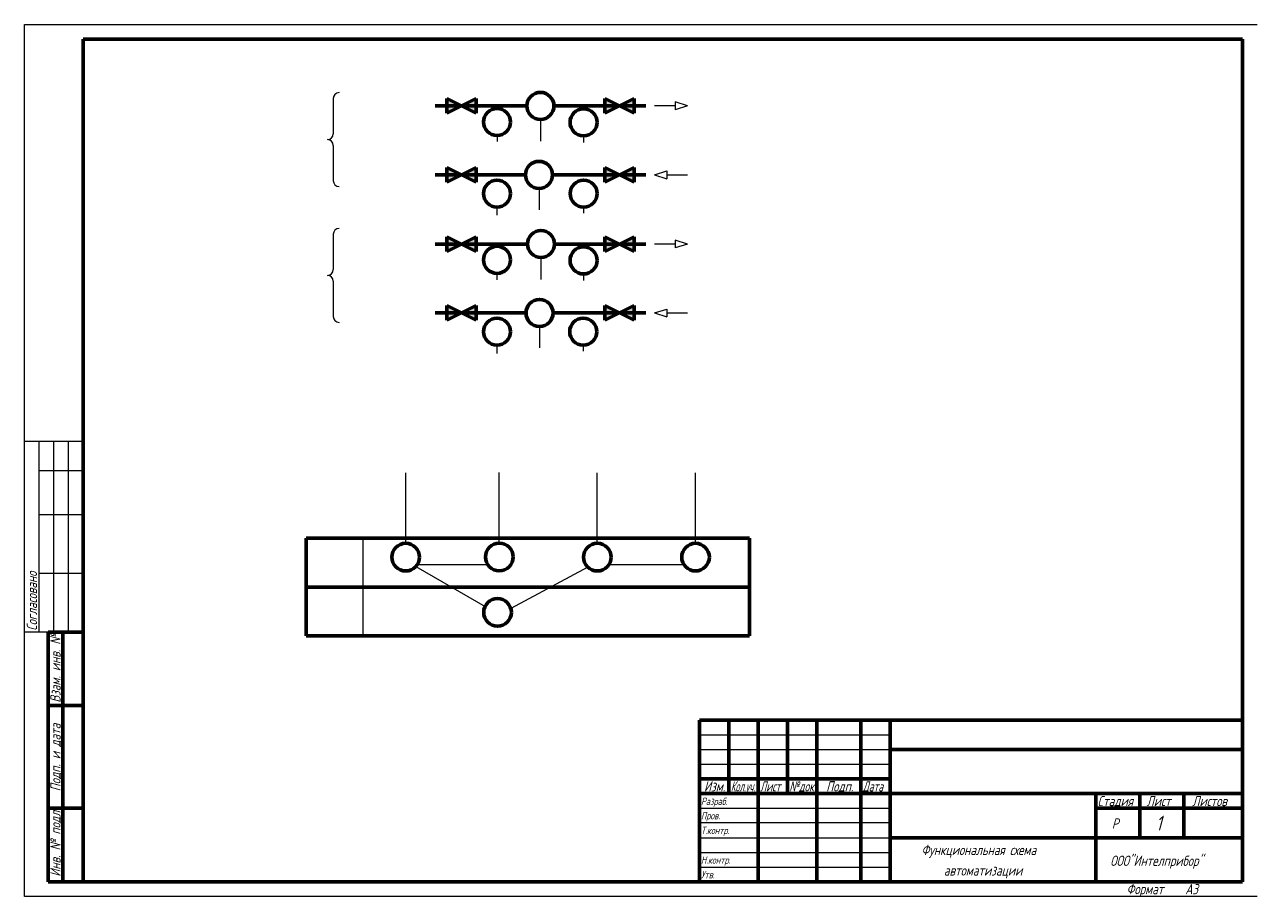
# Model space of a CAD drawing. Header units: millimetres. Extents: x 0 to 840, y 0 to 297.
# Tile 1 of 3: x 0 to 418, y 0 to 297. Entities that reach past the tile are written whole.
import ezdxf

# ---------------------------------------------------------------- set-up
doc = ezdxf.new("R2010")
doc.units = ezdxf.units.MM
doc.linetypes.add('K5LT_BASIC', pattern=[0])
doc.linetypes.add('K5LT_THIN', pattern=[0])
doc.layers.add('Системный слой', color=7, linetype='Continuous')
doc.styles.add('KTEXTSTYLE', font='gost_au.shx', dxfattribs={"width": 0.96, "height": 5})

# ---------------------------------------------------------------- blocks, each defined once
blk = doc.blocks.new('U20')
at = {"layer": 'Системный слой', "true_color": 0xffffff}
h = blk.add_hatch(color=7, dxfattribs=at)
h.paths.add_polyline_path([(143.8990161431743, 271.7853387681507), (143.8990161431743, 269.2853387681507), (143.8990161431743, 266.7853387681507), (148.8990161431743, 269.2853387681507)])
h.paths.add_polyline_path([(153.8990161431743, 271.7853387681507), (148.8990161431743, 269.2853387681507), (153.8990161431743, 266.7853387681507)])
at = {"layer": 'Системный слой', "color": 5, "linetype": 'K5LT_BASIC', "lineweight": 60, "true_color": 0x0000ff}
for p, q in [((143.8990161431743, 269.2853387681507), (143.8990161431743, 271.7853387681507)), ((143.8990161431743, 271.7853387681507), (153.8990161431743, 266.7853387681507)), ((153.8990161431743, 271.7853387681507), (143.8990161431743, 266.7853387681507)), ((153.8990161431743, 266.7853387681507), (153.8990161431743, 271.7853387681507)), ((143.8990161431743, 266.7853387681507), (143.8990161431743, 269.2853387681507))]:
    blk.add_line(p, q, dxfattribs=at)
blk = doc.blocks.new('U21')
at = {"layer": 'Системный слой', "color": 7, "linetype": 'K5LT_THIN', "lineweight": 18}
for p, q in [((221.7098877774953, 269.2853387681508), (214.6850985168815, 269.2853387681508)), ((225.903837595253, 269.2853387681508), (221.7098877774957, 270.6360913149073)), ((221.7098877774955, 270.6360913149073), (221.7098877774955, 267.9345862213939)), ((225.903837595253, 269.2853387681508), (221.7098877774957, 267.9345862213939))]:
    blk.add_line(p, q, dxfattribs=at)
blk = doc.blocks.new('U22')
at = {"layer": 'Системный слой', "color": 7, "linetype": 'K5LT_THIN', "lineweight": 18}
for p, q in [((214.6850985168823, 245.7880441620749), (218.8790483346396, 247.1387967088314)), ((218.8790483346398, 247.1387967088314), (218.8790483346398, 244.437291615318)), ((214.6850985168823, 245.7880441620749), (218.8790483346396, 244.437291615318)), ((218.87904833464, 245.7880441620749), (225.9038375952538, 245.7880441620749))]:
    blk.add_line(p, q, dxfattribs=at)
blk = doc.blocks.new('U23')
at = {"layer": 'Системный слой', "color": 7, "linetype": 'K5LT_THIN', "lineweight": 18}
for p, q in [((221.7098877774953, 222.2361786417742), (214.6850985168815, 222.2361786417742)), ((225.903837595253, 222.2361786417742), (221.7098877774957, 223.5869311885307)), ((221.7098877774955, 223.5869311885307), (221.7098877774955, 220.8854260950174)), ((225.903837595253, 222.2361786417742), (221.7098877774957, 220.8854260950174))]:
    blk.add_line(p, q, dxfattribs=at)
blk = doc.blocks.new('U24')
at = {"layer": 'Системный слой', "color": 7, "linetype": 'K5LT_THIN', "lineweight": 18}
for p, q in [((214.6850985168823, 198.7388840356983), (218.8790483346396, 200.0896365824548)), ((214.6850985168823, 198.7388840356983), (218.8790483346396, 197.3881314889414)), ((218.8790483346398, 200.0896365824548), (218.8790483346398, 197.3881314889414)), ((218.87904833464, 198.7388840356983), (225.9038375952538, 198.7388840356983))]:
    blk.add_line(p, q, dxfattribs=at)
blk = doc.blocks.new('U25')
at = {"layer": 'Системный слой', "true_color": 0xffffff}
h = blk.add_hatch(color=7, dxfattribs=at)
h.paths.add_polyline_path([(207.6850985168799, 271.7853387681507), (202.6850985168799, 269.2853387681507), (207.6850985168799, 266.7853387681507), (207.6850985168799, 269.2853387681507)])
h.paths.add_polyline_path([(197.6850985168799, 271.7853387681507), (197.6850985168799, 266.7853387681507), (202.6850985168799, 269.2853387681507)])
at = {"layer": 'Системный слой', "color": 5, "linetype": 'K5LT_BASIC', "lineweight": 60, "true_color": 0x0000ff}
for p, q in [((207.6850985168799, 271.7853387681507), (197.6850985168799, 266.7853387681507)), ((197.6850985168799, 266.7853387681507), (197.6850985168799, 271.7853387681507)), ((197.6850985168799, 271.7853387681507), (207.6850985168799, 266.7853387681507)), ((207.6850985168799, 269.2853387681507), (207.6850985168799, 271.7853387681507)), ((207.6850985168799, 266.7853387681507), (207.6850985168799, 269.2853387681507))]:
    blk.add_line(p, q, dxfattribs=at)
blk = doc.blocks.new('U26')
at = {"layer": 'Системный слой', "true_color": 0xffffff}
h = blk.add_hatch(color=7, dxfattribs=at)
h.paths.add_polyline_path([(143.8990161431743, 248.2880441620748), (143.8990161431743, 245.7880441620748), (143.8990161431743, 243.2880441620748), (148.8990161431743, 245.7880441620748)])
h.paths.add_polyline_path([(153.8990161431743, 248.2880441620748), (148.8990161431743, 245.7880441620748), (153.8990161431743, 243.2880441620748)])
at = {"layer": 'Системный слой', "color": 5, "linetype": 'K5LT_BASIC', "lineweight": 60, "true_color": 0x0000ff}
for p, q in [((143.8990161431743, 245.7880441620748), (143.8990161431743, 248.2880441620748)), ((143.8990161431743, 248.2880441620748), (153.8990161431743, 243.2880441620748)), ((153.8990161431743, 248.2880441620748), (143.8990161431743, 243.2880441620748)), ((153.8990161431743, 243.2880441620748), (153.8990161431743, 248.2880441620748)), ((143.8990161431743, 243.2880441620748), (143.8990161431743, 245.7880441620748))]:
    blk.add_line(p, q, dxfattribs=at)
blk = doc.blocks.new('U27')
at = {"layer": 'Системный слой', "true_color": 0xffffff}
h = blk.add_hatch(color=7, dxfattribs=at)
h.paths.add_polyline_path([(143.8990161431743, 224.7361786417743), (143.8990161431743, 222.2361786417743), (143.8990161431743, 219.7361786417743), (148.8990161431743, 222.2361786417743)])
h.paths.add_polyline_path([(153.8990161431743, 224.7361786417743), (148.8990161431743, 222.2361786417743), (153.8990161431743, 219.7361786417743)])
at = {"layer": 'Системный слой', "color": 5, "linetype": 'K5LT_BASIC', "lineweight": 60, "true_color": 0x0000ff}
for p, q in [((143.8990161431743, 222.2361786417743), (143.8990161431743, 224.7361786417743)), ((143.8990161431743, 224.7361786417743), (153.8990161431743, 219.7361786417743)), ((153.8990161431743, 224.7361786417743), (143.8990161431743, 219.7361786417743)), ((143.8990161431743, 219.7361786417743), (143.8990161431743, 222.2361786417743)), ((153.8990161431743, 219.7361786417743), (153.8990161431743, 224.7361786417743))]:
    blk.add_line(p, q, dxfattribs=at)
blk = doc.blocks.new('U28')
at = {"layer": 'Системный слой', "true_color": 0xffffff}
h = blk.add_hatch(color=7, dxfattribs=at)
h.paths.add_polyline_path([(143.8990161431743, 201.2388840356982), (143.8990161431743, 198.7388840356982), (143.8990161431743, 196.2388840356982), (148.8990161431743, 198.7388840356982)])
h.paths.add_polyline_path([(153.8990161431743, 201.2388840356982), (148.8990161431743, 198.7388840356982), (153.8990161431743, 196.2388840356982)])
at = {"layer": 'Системный слой', "color": 5, "linetype": 'K5LT_BASIC', "lineweight": 60, "true_color": 0x0000ff}
for p, q in [((143.8990161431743, 198.7388840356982), (143.8990161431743, 201.2388840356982)), ((143.8990161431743, 201.2388840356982), (153.8990161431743, 196.2388840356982)), ((153.8990161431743, 201.2388840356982), (143.8990161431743, 196.2388840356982)), ((153.8990161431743, 196.2388840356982), (153.8990161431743, 201.2388840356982)), ((143.8990161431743, 196.2388840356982), (143.8990161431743, 198.7388840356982))]:
    blk.add_line(p, q, dxfattribs=at)
blk = doc.blocks.new('U29')
at = {"layer": 'Системный слой', "true_color": 0xffffff}
h = blk.add_hatch(color=7, dxfattribs=at)
h.paths.add_polyline_path([(197.6850985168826, 201.2388840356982), (197.6850985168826, 198.7388840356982), (197.6850985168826, 196.2388840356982), (202.6850985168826, 198.7388840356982)])
h.paths.add_polyline_path([(207.6850985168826, 201.2388840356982), (202.6850985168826, 198.7388840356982), (207.6850985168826, 196.2388840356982)])
at = {"layer": 'Системный слой', "color": 5, "linetype": 'K5LT_BASIC', "lineweight": 60, "true_color": 0x0000ff}
for p, q in [((197.6850985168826, 198.7388840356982), (197.6850985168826, 201.2388840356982)), ((197.6850985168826, 201.2388840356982), (207.6850985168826, 196.2388840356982)), ((207.6850985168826, 201.2388840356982), (197.6850985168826, 196.2388840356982)), ((207.6850985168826, 196.2388840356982), (207.6850985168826, 201.2388840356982)), ((197.6850985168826, 196.2388840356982), (197.6850985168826, 198.7388840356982))]:
    blk.add_line(p, q, dxfattribs=at)
blk = doc.blocks.new('U30')
at = {"layer": 'Системный слой', "true_color": 0xffffff}
h = blk.add_hatch(color=7, dxfattribs=at)
h.paths.add_polyline_path([(197.6850985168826, 224.7361786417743), (197.6850985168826, 222.2361786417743), (197.6850985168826, 219.7361786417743), (202.6850985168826, 222.2361786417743)])
h.paths.add_polyline_path([(207.6850985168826, 224.7361786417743), (202.6850985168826, 222.2361786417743), (207.6850985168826, 219.7361786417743)])
at = {"layer": 'Системный слой', "color": 5, "linetype": 'K5LT_BASIC', "lineweight": 60, "true_color": 0x0000ff}
for p, q in [((197.6850985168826, 222.2361786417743), (197.6850985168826, 224.7361786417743)), ((197.6850985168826, 224.7361786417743), (207.6850985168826, 219.7361786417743)), ((207.6850985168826, 224.7361786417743), (197.6850985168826, 219.7361786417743)), ((197.6850985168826, 219.7361786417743), (197.6850985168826, 222.2361786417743)), ((207.6850985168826, 219.7361786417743), (207.6850985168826, 224.7361786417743))]:
    blk.add_line(p, q, dxfattribs=at)
blk = doc.blocks.new('U31')
at = {"layer": 'Системный слой', "true_color": 0xffffff}
h = blk.add_hatch(color=7, dxfattribs=at)
h.paths.add_polyline_path([(197.6850985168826, 248.2880441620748), (197.6850985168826, 245.7880441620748), (197.6850985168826, 243.2880441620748), (202.6850985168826, 245.7880441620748)])
h.paths.add_polyline_path([(207.6850985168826, 248.2880441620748), (202.6850985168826, 245.7880441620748), (207.6850985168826, 243.2880441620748)])
at = {"layer": 'Системный слой', "color": 5, "linetype": 'K5LT_BASIC', "lineweight": 60, "true_color": 0x0000ff}
for p, q in [((197.6850985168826, 245.7880441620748), (197.6850985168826, 248.2880441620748)), ((197.6850985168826, 248.2880441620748), (207.6850985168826, 243.2880441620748)), ((207.6850985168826, 248.2880441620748), (197.6850985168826, 243.2880441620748)), ((207.6850985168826, 243.2880441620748), (207.6850985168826, 248.2880441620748)), ((197.6850985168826, 243.2880441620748), (197.6850985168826, 245.7880441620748))]:
    blk.add_line(p, q, dxfattribs=at)
blk = doc.blocks.new('U57')
at = {"layer": 'Системный слой', "color": 7, "linetype": 'K5LT_THIN', "lineweight": 18}
for p, q in [((105.1975499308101, 271.8033153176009), (105.1975499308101, 259.8033153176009)), ((105.1975499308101, 255.8033153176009), (105.1975499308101, 243.8033153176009))]:
    blk.add_line(p, q, dxfattribs=at)
for centre, start, end in [((107.1975499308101, 271.8033153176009), 90, 180), ((103.1975499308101, 259.8033153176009), 270, 0), ((103.1975499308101, 255.8033153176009), 0, 90), ((107.1975499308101, 243.8033153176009), 180, 270)]:
    blk.add_arc(centre, 2, start, end, dxfattribs=at)
blk = doc.blocks.new('U58')
at = {"layer": 'Системный слой', "color": 7, "linetype": 'K5LT_THIN', "lineweight": 18}
for p, q in [((105.1975499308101, 225.5476732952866), (105.1975499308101, 213.5476732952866)), ((105.1975499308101, 209.5476732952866), (105.1975499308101, 197.5476732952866))]:
    blk.add_line(p, q, dxfattribs=at)
for centre, start, end in [((107.1975499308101, 225.5476732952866), 90, 180), ((103.1975499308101, 213.5476732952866), 270, 0), ((103.1975499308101, 209.5476732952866), 0, 90), ((107.1975499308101, 197.5476732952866), 180, 270)]:
    blk.add_arc(centre, 2, start, end, dxfattribs=at)

msp = doc.modelspace()

# ---------------------------------------------------------------- linework, layer by layer
at = {"color": 7, "linetype": 'K5LT_THIN', "lineweight": 18}
for p, q in [((0, 0), (0, 297)), ((0, 297), (420, 297)), ((20, 155), (3.980102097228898e-15, 155)), ((5, 90), (5.000000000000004, 155)), ((10, 90), (10, 155)), ((15, 90), (15, 155)), ((20, 145), (5.000000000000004, 145)), ((20, 130), (5.000000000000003, 130)), ((20, 110), (5.000000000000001, 110)), ((20, 90), (0, 90)), ((230, 55), (295, 55)), ((230, 50), (295, 50)), ((230, 45), (295, 45)), ((230, 30), (295, 30)), ((230, 25.18458557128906), (295, 25.18458557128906)), ((230, 20), (295, 20)), ((230, 15), (295, 15)), ((230, 10), (295, 10)), ((420, 0), (0, 0))]:
    msp.add_line(p, q, dxfattribs=at)
at = {"color": 5, "linetype": 'K5LT_BASIC', "lineweight": 60, "true_color": 0x0000ff}
for p, q in [((20, 5), (20, 292)), ((20, 292), (415, 292)), ((415, 292), (415, 5)), ((8, 5.000000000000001), (8.000000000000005, 90)), ((20.00000000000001, 90), (8.000000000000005, 90)), ((13, 5.000000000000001), (13.00000000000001, 90)), ((20, 65), (8.000000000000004, 65)), ((230, 60), (415, 60)), ((230, 5), (230, 60)), ((240, 55), (240, 60)), ((250, 5), (250, 60)), ((260, 55), (260, 60)), ((270, 5), (270, 60)), ((285, 5), (285, 60)), ((295, 5), (295, 60)), ((240, 50), (240, 55)), ((260, 50), (260, 55)), ((240, 45), (240, 50)), ((260, 45), (260, 50)), ((295, 50), (365, 50)), ((365, 50), (415, 50)), ((240, 40), (240, 45)), ((260, 40), (260, 45)), ((230, 40), (250, 40)), ((240, 35), (240, 40)), ((250, 40), (270, 40)), ((260, 35), (260, 40)), ((270, 40), (285, 40)), ((285, 40), (295, 40)), ((230, 35), (250, 35)), ((250, 35), (270, 35)), ((270, 35), (285, 35)), ((285, 35), (295, 35)), ((295, 35), (365, 35)), ((365, 35), (415, 35)), ((365, 20), (365, 35)), ((380, 20), (380, 35)), ((395, 20), (395, 35)), ((20, 30), (8.000000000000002, 30)), ((365, 30), (380, 30)), ((380, 30), (395, 30)), ((395, 30), (415, 30)), ((295, 20), (365, 20)), ((365, 5), (365, 20)), ((365, 20), (415, 20)), ((20, 5), (8, 5.000000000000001)), ((415, 5), (20, 5))]:
    msp.add_line(p, q, dxfattribs=at)
at = {"layer": 'Системный слой', "color": 5, "linetype": 'K5LT_BASIC', "lineweight": 60, "true_color": 0x0000ff}
for p, q in [((139.8990161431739, 269.2853387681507), (171.1845308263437, 269.2853387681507)), ((139.8990161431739, 269.2853387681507), (171.1845308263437, 269.2853387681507)), ((180.3995838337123, 269.2853387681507), (211.6850985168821, 269.2853387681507)), ((139.8990161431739, 245.7880441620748), (170.7046107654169, 245.7880441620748)), ((179.9196637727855, 245.7880441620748), (211.6850985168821, 245.7880441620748)), ((139.8990161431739, 222.2361786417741), (171.357303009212, 222.2361786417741)), ((180.5723560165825, 222.2361786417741), (211.6850985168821, 222.2361786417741)), ((139.8990161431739, 198.7388840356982), (170.877382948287, 198.7388840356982)), ((180.0924359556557, 198.7388840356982), (211.6850985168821, 198.7388840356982)), ((96, 122), (247, 122)), ((96, 122), (96, 88.76149135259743)), ((247, 122), (247, 88.76149135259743)), ((96, 105.2852321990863), (247, 105.2852321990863)), ((96, 88.76149135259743), (247, 88.76149135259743))]:
    msp.add_line(p, q, dxfattribs=at)
at = {"layer": 'Системный слой', "color": 7, "linetype": 'K5LT_THIN', "lineweight": 18}
for p, q in [((175.7920573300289, 264.677812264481), (175.7920573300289, 257.2403386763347)), ((161.0144702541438, 259.1748497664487), (161.0144702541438, 257.1748497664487)), ((190.4838465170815, 259.0872421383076), (190.4838465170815, 256.8490882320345)), ((175.3121372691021, 241.1805176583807), (175.3121372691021, 233.8865335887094)), ((160.9691912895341, 234.8028768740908), (160.9691912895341, 232.0099769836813)), ((190.5074639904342, 234.8028768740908), (190.5074639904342, 232.778496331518)), ((175.9648295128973, 217.6286521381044), (175.9648295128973, 210.1911785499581)), ((160.9059975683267, 212.0380820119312), (160.9059975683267, 210.0380820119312)), ((190.4838465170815, 212.0380820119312), (190.4838465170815, 209.799928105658)), ((175.4849094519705, 194.1313575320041), (175.4849094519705, 186.8373734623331)), ((160.9691912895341, 187.7537167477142), (160.9691912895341, 184.9608168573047)), ((190.3687885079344, 187.7537167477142), (190.3687885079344, 185.7293362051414)), ((129.8865885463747, 120.2747120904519), (129.8865885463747, 144.339546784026)), ((161.7658390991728, 120.3438197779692), (161.7658390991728, 144.4086544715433)), ((195.1664691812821, 120.2747120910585), (195.1664691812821, 144.3395467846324)), ((228.6330884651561, 120.2747120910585), (228.6330884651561, 144.3395467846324)), ((115.3279775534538, 122), (115.3279775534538, 88.76149135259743)), ((133.860573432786, 113.030142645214), (157.8367458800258, 113.030142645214)), ((199.1123113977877, 113.0301426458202), (224.6591034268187, 113.0301426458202)), ((133.3883499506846, 112.4092324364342), (156.9189921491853, 98.77938523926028)), ((191.9724214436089, 112.0978921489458), (165.694088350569, 98.04485531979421))]:
    msp.add_line(p, q, dxfattribs=at)
at = {"layer": 'Системный слой', "color": 5, "linetype": 'K5LT_BASIC', "lineweight": 60, "true_color": 0x0000ff}
for centre, radius in [((175.7920573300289, 269.2853387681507), 4.607526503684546), ((161.0144702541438, 263.7823762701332), 4.607526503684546), ((190.4838465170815, 263.6947686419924), 4.607526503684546), ((175.3121372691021, 245.7880441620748), 4.607526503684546), ((160.9691912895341, 239.4104033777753), 4.607526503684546), ((190.5074639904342, 239.4104033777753), 4.607526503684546), ((175.9648295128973, 222.2361786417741), 4.607526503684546), ((161.0144702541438, 216.8493380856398), 4.607526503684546), ((190.4838465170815, 216.6456085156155), 4.607526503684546), ((175.4849094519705, 198.7388840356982), 4.607526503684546), ((160.9691912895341, 192.3612432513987), 4.607526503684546), ((190.3687885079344, 192.3612432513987), 4.607526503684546), ((129.8865885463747, 115.5624690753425), 4.712243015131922), ((161.7658390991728, 115.6315767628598), 4.712243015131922), ((195.1664691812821, 115.5624690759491), 4.712243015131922), ((228.6330884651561, 115.5624690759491), 4.712243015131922), ((161.1664691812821, 96.73875467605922), 4.712243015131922)]:
    msp.add_circle(centre, radius, dxfattribs=at)

# ---------------------------------------------------------------- block references
at = {"layer": 'Системный слой'}
for name in ['U57', 'U20', 'U25', 'U21', 'U26', 'U31', 'U22', 'U58', 'U27', 'U30', 'U23', 'U28', 'U29', 'U24']:
    msp.add_blockref(name, (0, 0), dxfattribs=at)

# ---------------------------------------------------------------- texts
at = {"color": 7, "char_height": 2.5, "attachment_point": 1, "rotation": 90, "style": 'KTEXTSTYLE'}
for s, insert in [('\\H3.5;\\W0.965;\\Q15;\\Q15;Согласовано', (0.7733259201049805, 90.5)), ('\\H3.5;\\W0.965;\\Q15;\\Q15;Взам. инв. №', (8.773325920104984, 65.98201179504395)), ('\\H3.5;\\W0.965;\\Q15;\\Q15;Подп. и дата', (8.773325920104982, 35.79680347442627)), ('\\H3.5;\\W0.965;\\Q15;\\Q15;Инв. № подл.', (8.77332592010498, 6.711615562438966))]:
    msp.add_mtext(s, dxfattribs=dict(at, insert=insert))
at = {"color": 7, "char_height": 2.5, "attachment_point": 1, "style": 'KTEXTSTYLE'}
for s, insert in [('\\H3.5;\\W0.965;\\Q15;\\Q15;Изм.', (231.5273439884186, 39.2266731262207)), ('\\H3.5;\\W0.965;\\Q15;\\Q15;\\W0.735;Кол.уч.', (240.6510105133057, 39.2266731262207)), ('\\H3.5;\\W0.965;\\Q15;\\Q15;\\W0.816;Лист', (250.5979795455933, 39.2266731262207)), ('\\H3.5;\\W0.965;\\Q15;\\Q15;\\W0.859;№док.', (260.5693683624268, 39.2266731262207)), ('\\H3.5;\\W0.965;\\Q15;\\Q15;Подп.', (273.1476039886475, 39.2266731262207)), ('\\H3.5;\\W0.965;\\Q15;\\Q15;\\W0.816;Дата', (285.5979795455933, 39.2266731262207)), ('\\H3.5;\\W0.965;\\Q15;\\Q15;\\H2.50;Разраб.', (230.5, 33.63333702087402)), ('\\H3.5;\\W0.965;\\Q15;\\Q15;Стадия', (365.6585216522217, 34.2266731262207)), ('\\H3.5;\\W0.965;\\Q15;\\Q15;Лист', (382.3253960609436, 34.2266731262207)), ('\\H3.5;\\W0.965;\\Q15;\\Q15;Листов', (397.880708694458, 34.2266731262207)), ('\\H3.5;\\W0.965;\\Q15;\\Q15;\\H2.50;Пров.', (230.5, 28.72563171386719)), ('\\H3.5;\\W0.965;\\Q15;\\Q15;Р', (370.5202398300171, 26.57667541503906)), ('\\H3.5;\\W0.965;\\Q15;\\Q15;\\H5.00;1', (385.5316667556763, 27.46667861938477)), ('\\H3.5;\\W0.965;\\Q15;\\Q15;\\H2.50;Т.контр.', (230.5, 23.72563552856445)), ('\\H3.5;\\W0.965;\\Q15;\\Q15;Функциональная схема', (305.6100330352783, 17.57667541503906)), ('\\H3.5;\\W0.965;\\Q15;\\Q15;\\H2.50;Н.контр.', (230.5, 13.63334274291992)), ('\\H3.5;\\W0.965;\\Q15;\\Q15;ООО"Интелприбор"', (369.9624290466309, 13.87667465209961)), ('\\H3.5;\\W0.965;\\Q15;\\Q15;\\H2.50;Утв.', (230.5, 8.633342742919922)), ('\\H3.5;\\W0.965;\\Q15;\\Q15;автоматизации', (313.2498779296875, 10.57667541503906)), ('\\H3.5;\\W0.965;\\Q15;\\Q15;Формат', (375.5, 4.22667407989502)), ('\\H3.5;\\W0.965;\\Q15;\\Q15;A3', (395.5, 4.22667407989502))]:
    msp.add_mtext(s, dxfattribs=dict(at, insert=insert))

doc.saveas('drawing.dxf')
